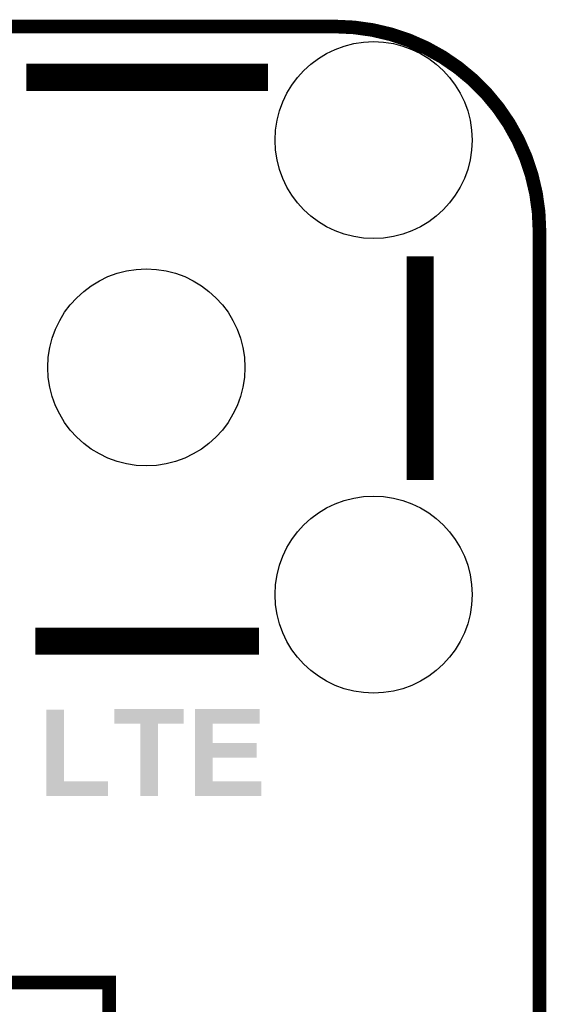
# Model space of a CAD drawing. Extents: x -0.05 to 0.95, y -0.15 to 2.1.
# Tile 51 of 51: x 0.72 to 0.95, y 1.67 to 2.1. Entities that reach past the tile are written whole.
import ezdxf

# ---------------------------------------------------------------- set-up
doc = ezdxf.new("R2010")
doc.units = 0
doc.layers.get('0').update_dxf_attribs({"linetype": 'CONTINUOUS'})
for name, color, linetype in [('LTE_IOT_13_CLICK_V101A_GKO', 9, 'CONTINUOUS'), ('LTE_IOT_13_CLICK_V101A_GTO', 11, 'CONTINUOUS'), ('LTE_IOT_13_CLICK_V101A_GTS', 8, 'CONTINUOUS')]:
    doc.layers.add(name, color=color, linetype=linetype)

# ---------------------------------------------------------------- blocks, each defined once
blk = doc.blocks.new('ROUND_91')
blk.add_circle((0, 0), 0.04335)

msp = doc.modelspace()

# ---------------------------------------------------------------- linework, layer by layer
at = {"layer": 'LTE_IOT_13_CLICK_V101A_GKO', "const_width": 0.006}
for points in [[(0.04, 2.1), (0.86, 2.1)], [(0.95, -0.05), (0.95, 2.01)]]:
    msp.add_lwpolyline(points, dxfattribs=at)
msp.add_lwpolyline([(0.95, 2.01, 0.414214), (0.86, 2.1)], format="xyb", dxfattribs=at)
at = {"layer": 'LTE_IOT_13_CLICK_V101A_GTO'}
for points, const_width in [([(0.7242, 2.0776), (0.8305, 2.0776)], 0.012), ([(0.8975, 1.9004), (0.8975, 1.9988)], 0.012), ([(0.7282, 1.8295), (0.8266, 1.8295)], 0.012), ([(0.6583, 1.6793), (0.7607, 1.6793), (0.7607, 1.577)], 0.006)]:
    msp.add_lwpolyline(points, dxfattribs=dict(at, const_width=const_width))
for points in [[(0.733, 1.7678), (0.733, 1.7994), (0.7408, 1.7678), (0.7408, 1.7994)], [(0.733, 1.7994), (0.733, 1.7994), (0.7408, 1.7994), (0.733, 1.7994)], [(0.7629, 1.7932), (0.7629, 1.7997), (0.7934, 1.7932), (0.7934, 1.7997)], [(0.7629, 1.7997), (0.7629, 1.7997), (0.7934, 1.7997), (0.7629, 1.7997)], [(0.7984, 1.7932), (0.7984, 1.7997), (0.8269, 1.7932), (0.8269, 1.7997)], [(0.7984, 1.7997), (0.7984, 1.7997), (0.8269, 1.7997), (0.7984, 1.7997)], [(0.7743, 1.7613), (0.7743, 1.7932), (0.7821, 1.7613), (0.7821, 1.7932)], [(0.7743, 1.7932), (0.7743, 1.7932), (0.7821, 1.7932), (0.7934, 1.7932)], [(0.7984, 1.7847), (0.7984, 1.7932), (0.8062, 1.7847), (0.8062, 1.7932)], [(0.7984, 1.7932), (0.7984, 1.7932), (0.8062, 1.7932), (0.8269, 1.7932)], [(0.7984, 1.7782), (0.7984, 1.7847), (0.8255, 1.7782), (0.8255, 1.7847)], [(0.7984, 1.7847), (0.7984, 1.7847), (0.8255, 1.7847), (0.8062, 1.7847)], [(0.7984, 1.7678), (0.7984, 1.7782), (0.8062, 1.7678), (0.8062, 1.7782)], [(0.7984, 1.7782), (0.7984, 1.7782), (0.8062, 1.7782), (0.8255, 1.7782)], [(0.733, 1.7613), (0.733, 1.7678), (0.7601, 1.7613), (0.7601, 1.7678)], [(0.733, 1.7678), (0.733, 1.7678), (0.7601, 1.7678), (0.7408, 1.7678)], [(0.7984, 1.7613), (0.7984, 1.7678), (0.8276, 1.7613), (0.8276, 1.7678)], [(0.7984, 1.7678), (0.7984, 1.7678), (0.8276, 1.7678), (0.8062, 1.7678)]]:
    msp.add_solid(points, dxfattribs=at)

# ---------------------------------------------------------------- block references
at = {"layer": 'LTE_IOT_13_CLICK_V101A_GTS'}
for p in [(0.877, 2.05), (0.777, 1.95), (0.877, 1.85)]:
    msp.add_blockref('ROUND_91', p, dxfattribs=at)

doc.saveas('drawing.dxf')
